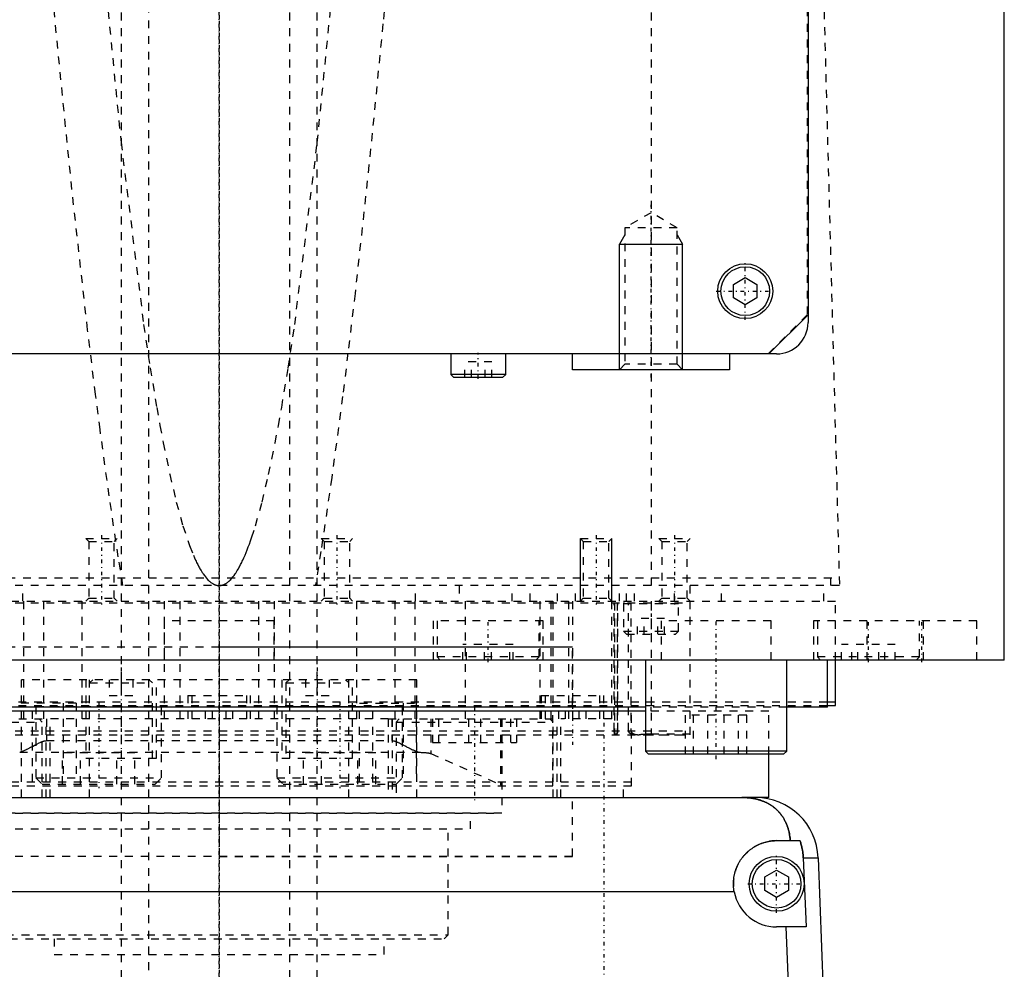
# Model space of a CAD drawing. Extents: x -120 to 120, y -82 to 389.
# Tile 3 of 9: x -25 to 100, y -14 to 107. Entities that reach past the tile are written whole.
import ezdxf

# ---------------------------------------------------------------- set-up
doc = ezdxf.new("R2010")
doc.units = 0
doc.linetypes.add('CENTER', pattern=[1.5, 0.45, -0.5, 0.05, -0.5])
doc.linetypes.add('DASHED', pattern=[2, 1, -1])
for name, color, linetype in [('AM_0', 7, 'CONTINUOUS'), ('AM_10', 7, 'CONTINUOUS'), ('AM_3', 7, 'DASHED'), ('AM_7', 7, 'CENTER')]:
    doc.layers.add(name, color=color, linetype=linetype)

msp = doc.modelspace()

# ---------------------------------------------------------------- linework, layer by layer
at = {"layer": 'AM_0', "color": 7, "linetype": 'CONTINUOUS'}
for p, q in [((75, 380), (75, 68)), ((100, 25), (100, 363)), ((65.5, 72.87), (67, 73.73)), ((65.5, 71.13), (65.5, 72.87)), ((67, 73.73), (68.5, 72.87)), ((68.5, 72.87), (68.5, 71.13)), ((67, 70.27), (65.5, 71.13)), ((68.5, 71.13), (67, 70.27)), ((70, 64), (75, 69)), ((71, 64), (-71, 64)), ((29.5, 64), (29.5, 61.4)), ((36.5, 61.4), (36.5, 64)), ((45, 62), (45, 64)), ((65, 64), (65, 62)), ((65, 62), (45, 62)), ((29.5, 61.4), (29.9, 61)), ((36.5, 61.4), (29.5, 61.4)), ((36.1, 61), (29.9, 61)), ((36.1, 61), (36.5, 61.4)), ((100, 25), (-100, 25)), ((40.35, 25), (40.35, 25)), ((54.29, 25), (54.29, 13.4)), ((72.29, 13.4), (72.29, 25)), ((77.5, 19), (77.5, 25)), ((78.5, 19.2), (78.5, 25)), ((88.79, 25), (88.79, 25.01)), ((54.29, 19), (-54.29, 19)), ((77.5, 19), (72.29, 19)), ((77.57, 19.7), (78.5, 19.7)), ((77.58, 19.2), (78.5, 19.2)), ((54.3, 18.5), (-54.3, 18.5)), ((54.29, 13.4), (54.69, 13)), ((72.29, 13.4), (54.29, 13.4)), ((71.89, 13), (54.69, 13)), ((70, 7.5), (70, 13)), ((71.89, 13), (72.29, 13.4)), ((-68.3, 7.5), (68.3, 7.5)), ((70, 7.5), (66.56, 7.5)), ((71, 2), (73.97, 2)), ((74.4, -0.2), (76.29, -0.2)), ((74.4, -0.2), (74.75, -9)), ((76.29, -0.2), (77.28, -26.54)), ((69.5, -2.63), (71, -1.77)), ((71, -1.77), (72.5, -2.63)), ((69.5, -4.37), (69.5, -2.63)), ((72.5, -2.63), (72.5, -4.37)), ((65.59, -4.5), (-65.59, -4.5)), ((71, -5.23), (69.5, -4.37)), ((72.5, -4.37), (71, -5.23)), ((74.75, -9), (71, -9)), ((72.97, -26.54), (72.2, -9))]:
    msp.add_line(p, q, dxfattribs=at)
for points in [[(72.74, 2, 0), (72.74, 2.05, 0), (72.73, 2.14, 0), (72.72, 2.23, 0), (72.72, 2.27, 0), (72.71, 2.32, 0), (72.7, 2.41, 0), (72.69, 2.5, 0), (72.68, 2.59, 0), (72.66, 2.68, 0), (72.65, 2.76, 0), (72.64, 2.81, 0), (72.63, 2.85, 0), (72.61, 2.94, 0), (72.6, 3.03, 0), (72.58, 3.11, 0), (72.56, 3.2, 0), (72.54, 3.28, 0), (72.52, 3.33, 0), (72.51, 3.37, 0), (72.49, 3.45, 0), (72.46, 3.53, 0), (72.45, 3.58, 0), (72.44, 3.62, 0), (72.41, 3.7, 0), (72.39, 3.78, 0), (72.37, 3.82, 0), (72.36, 3.86, 0), (72.33, 3.94, 0), (72.3, 4.01, 0), (72.27, 4.09, 0), (72.23, 4.17, 0), (72.2, 4.24, 0), (72.18, 4.28, 0), (72.17, 4.32, 0), (72.13, 4.39, 0), (72.1, 4.46, 0), (72.06, 4.54, 0), (72.02, 4.61, 0), (71.98, 4.68, 0), (71.96, 4.71, 0), (71.94, 4.75, 0), (71.9, 4.82, 0), (71.86, 4.89, 0), (71.82, 4.95, 0), (71.78, 5.02, 0), (71.73, 5.08, 0), (71.71, 5.12, 0), (71.69, 5.15, 0), (71.64, 5.21, 0), (71.6, 5.28, 0), (71.55, 5.34, 0), (71.5, 5.4, 0), (71.45, 5.46, 0), (71.43, 5.49, 0), (71.4, 5.52, 0), (71.35, 5.58, 0), (71.3, 5.64, 0), (71.25, 5.7, 0), (71.19, 5.75, 0), (71.14, 5.81, 0), (71.11, 5.84, 0), (71.08, 5.87, 0), (71.03, 5.92, 0), (70.97, 5.98, 0), (70.94, 6, 0), (70.91, 6.03, 0), (70.85, 6.08, 0), (70.79, 6.13, 0), (70.76, 6.16, 0), (70.73, 6.18, 0), (70.67, 6.23, 0), (70.6, 6.28, 0), (70.54, 6.33, 0), (70.47, 6.38, 0), (70.41, 6.43, 0), (70.37, 6.45, 0), (70.34, 6.47, 0), (70.27, 6.52, 0), (70.2, 6.56, 0), (70.13, 6.61, 0), (70.06, 6.65, 0), (69.99, 6.69, 0), (69.95, 6.71, 0), (69.91, 6.73, 0), (69.84, 6.77, 0), (69.76, 6.81, 0), (69.69, 6.85, 0), (69.61, 6.88, 0), (69.53, 6.92, 0), (69.5, 6.94, 0), (69.46, 6.95, 0), (69.38, 6.99, 0), (69.3, 7.02, 0), (69.22, 7.05, 0), (69.13, 7.08, 0), (69.05, 7.11, 0), (69.01, 7.13, 0), (68.97, 7.14, 0), (68.89, 7.17, 0), (68.8, 7.19, 0), (68.72, 7.22, 0), (68.63, 7.24, 0), (68.54, 7.27, 0), (68.5, 7.28, 0), (68.46, 7.29, 0), (68.37, 7.31, 0), (68.28, 7.33, 0), (68.23, 7.34, 0), (68.19, 7.35, 0), (68.1, 7.36, 0), (68.01, 7.38, 0), (67.96, 7.39, 0), (67.91, 7.4, 0), (67.82, 7.41, 0), (67.73, 7.42, 0), (67.64, 7.44, 0), (67.55, 7.45, 0), (67.45, 7.46, 0), (67.41, 7.46, 0), (67.36, 7.47, 0), (67.27, 7.47, 0), (67.17, 7.48, 0), (67.08, 7.49, 0), (66.99, 7.49, 0), (66.89, 7.49, 0), (66.85, 7.5, 0), (66.8, 7.5, 0), (66.7, 7.5, 0), (66.61, 7.5, 0), (66.56, 7.5, 0)], [(65.59, -4.5, 0), (65.58, -4.46, 0), (65.57, -4.37, 0), (65.55, -4.28, 0), (65.55, -4.23, 0), (65.54, -4.19, 0), (65.53, -4.1, 0), (65.52, -4.01, 0), (65.52, -3.92, 0), (65.51, -3.83, 0), (65.51, -3.74, 0), (65.5, -3.7, 0), (65.5, -3.65, 0), (65.5, -3.57, 0), (65.5, -3.48, 0), (65.5, -3.39, 0), (65.5, -3.31, 0), (65.51, -3.22, 0), (65.51, -3.18, 0), (65.51, -3.13, 0), (65.52, -3.04, 0), (65.53, -2.96, 0), (65.53, -2.91, 0), (65.54, -2.87, 0), (65.55, -2.78, 0), (65.56, -2.69, 0), (65.57, -2.65, 0), (65.57, -2.6, 0), (65.59, -2.52, 0), (65.61, -2.43, 0), (65.62, -2.34, 0), (65.64, -2.25, 0), (65.66, -2.17, 0), (65.68, -2.12, 0), (65.69, -2.08, 0), (65.71, -1.99, 0), (65.74, -1.91, 0), (65.76, -1.82, 0), (65.79, -1.74, 0), (65.82, -1.65, 0), (65.84, -1.61, 0), (65.85, -1.57, 0), (65.88, -1.48, 0), (65.92, -1.4, 0), (65.95, -1.32, 0), (65.99, -1.23, 0), (66.03, -1.15, 0), (66.05, -1.11, 0), (66.06, -1.07, 0), (66.11, -0.99, 0), (66.15, -0.91, 0), (66.19, -0.83, 0), (66.23, -0.76, 0), (66.28, -0.68, 0), (66.3, -0.64, 0), (66.32, -0.6, 0), (66.37, -0.53, 0), (66.42, -0.45, 0), (66.47, -0.38, 0), (66.52, -0.31, 0), (66.57, -0.24, 0), (66.6, -0.2, 0), (66.62, -0.17, 0), (66.68, -0.1, 0), (66.73, -0.03, 0), (66.76, 0, 0), (66.79, 0.04, 0), (66.84, 0.1, 0), (66.9, 0.17, 0), (66.93, 0.2, 0), (66.96, 0.23, 0), (67.02, 0.29, 0), (67.08, 0.35, 0), (67.14, 0.41, 0), (67.2, 0.47, 0), (67.26, 0.53, 0), (67.29, 0.56, 0), (67.32, 0.59, 0), (67.39, 0.65, 0), (67.45, 0.7, 0), (67.52, 0.76, 0), (67.59, 0.81, 0), (67.66, 0.87, 0), (67.69, 0.89, 0), (67.73, 0.92, 0), (67.8, 0.97, 0), (67.87, 1.02, 0), (67.95, 1.07, 0), (68.02, 1.12, 0), (68.1, 1.17, 0), (68.14, 1.2, 0), (68.17, 1.22, 0), (68.25, 1.26, 0), (68.33, 1.31, 0), (68.41, 1.35, 0), (68.49, 1.39, 0), (68.57, 1.44, 0), (68.61, 1.46, 0), (68.66, 1.48, 0), (68.74, 1.51, 0), (68.82, 1.55, 0), (68.91, 1.59, 0), (68.99, 1.62, 0), (69.08, 1.65, 0), (69.12, 1.67, 0), (69.17, 1.69, 0), (69.25, 1.72, 0), (69.34, 1.74, 0), (69.38, 1.76, 0), (69.43, 1.77, 0), (69.52, 1.8, 0), (69.61, 1.82, 0), (69.65, 1.83, 0), (69.7, 1.84, 0), (69.79, 1.86, 0), (69.88, 1.88, 0), (69.97, 1.9, 0), (70.06, 1.92, 0), (70.15, 1.93, 0), (70.19, 1.94, 0), (70.24, 1.95, 0), (70.33, 1.96, 0), (70.42, 1.97, 0), (70.51, 1.98, 0), (70.6, 1.99, 0), (70.69, 1.99, 0), (70.73, 1.99, 0), (70.78, 2, 0), (70.87, 2, 0), (70.96, 2, 0), (71, 2, 0)], [(73.97, 2, 0), (73.99, 1.94, 0), (74.03, 1.83, 0), (74.07, 1.71, 0), (74.09, 1.65, 0), (74.1, 1.59, 0), (74.14, 1.47, 0), (74.17, 1.34, 0), (74.2, 1.22, 0), (74.23, 1.1, 0), (74.26, 0.97, 0), (74.27, 0.91, 0), (74.28, 0.85, 0), (74.3, 0.72, 0), (74.32, 0.6, 0), (74.34, 0.47, 0), (74.35, 0.35, 0), (74.37, 0.23, 0), (74.37, 0.16, 0), (74.38, 0.1, 0), (74.39, -0.02, 0), (74.39, -0.14, 0), (74.4, -0.2, 0)]]:
    msp.add_polyline3d(points, dxfattribs=at)
for centre, radius in [((67, 72), 3.5), ((67, 72), 3.1), ((71, -3.5), 3.5), ((71, -3.5), 3.1)]:
    msp.add_circle(centre, radius, dxfattribs=at)
for centre, radius, start, end in [((71, 68), 4, 270, 0), ((68.3, -0.5), 8, 2.139, 90), ((71, -3.5), 5.5, 190.4757, 270)]:
    msp.add_arc(centre, radius, start, end, dxfattribs=at)
at = {"layer": 'AM_10', "color": 7, "linetype": 'CONTINUOUS'}
for p, q in [((51.68, 79.17), (51, 78)), ((58.32, 79.17), (59, 78)), ((51, 62), (51, 78)), ((51, 78), (59, 78)), ((59, 62), (59, 78)), ((46, 32.5), (46, 40.5)), ((50, 32.5), (50, 40.5))]:
    msp.add_line(p, q, dxfattribs=at)
at = {"layer": 'AM_3', "color": 6, "linetype": 'DASHED'}
for p, q in [((74.95, 69.05), (74.95, 374.95)), ((-9, 360.5), (-9, -59.5)), ((9, -59.5), (9, 360.5)), ((-12.5, 345.5), (-12.5, -17.5)), ((12.5, -17.5), (12.5, 345.5)), ((55.06, 34.5), (55.06, 116.6)), ((76.83, 115.63), (79, 34.5)), ((55, 82), (51.68, 80.08)), ((58.32, 80.08), (55, 82)), ((51.68, 80.08), (51.68, 62.68)), ((58.32, 80.08), (51.68, 80.08)), ((58.32, 62.68), (58.32, 80.08)), ((69.95, 64.05), (74.95, 69.05)), ((-69.95, 64.05), (69.95, 64.05)), ((31.27, 61), (31.27, 63)), ((34.73, 63), (31.27, 63)), ((32.13, 61), (32.13, 63)), ((33.87, 61), (33.87, 63)), ((34.73, 61), (34.73, 63)), ((51.68, 62.68), (51, 62)), ((58.32, 62.68), (51.68, 62.68)), ((59, 62), (58.32, 62.68)), ((-15.75, 58.84), (-15.75, 58.88)), ((-17, 40.5), (-16.62, 40.12)), ((-17, 40.5), (-13, 40.5)), ((-13.38, 40.12), (-13, 40.5)), ((13, 40.5), (13.38, 40.12)), ((13, 40.5), (17, 40.5)), ((16.62, 40.12), (17, 40.5)), ((46, 40.5), (46.38, 40.12)), ((46, 40.5), (50, 40.5)), ((49.62, 40.12), (50, 40.5)), ((56, 40.5), (56.38, 40.12)), ((56, 40.5), (60, 40.5)), ((59.62, 40.12), (60, 40.5)), ((-16.62, 40.12), (-16.62, 32.88)), ((-16.62, 40.12), (-13.38, 40.12)), ((-13.38, 32.88), (-13.38, 40.12)), ((13.38, 40.12), (13.38, 32.88)), ((13.38, 40.12), (16.62, 40.12)), ((16.62, 32.88), (16.62, 40.12)), ((46.38, 40.12), (46.38, 32.88)), ((46.38, 40.12), (49.62, 40.12)), ((49.62, 32.88), (49.62, 40.12)), ((56.38, 40.12), (56.38, 32.88)), ((56.38, 40.12), (59.62, 40.12)), ((59.62, 32.88), (59.62, 40.12)), ((-78.97, 35.5), (78.97, 35.5)), ((60, 15.5), (60, 35.5)), ((77.86, 35.5), (77.86, 34.5)), ((79, 34.5), (-79, 34.5)), ((-25, 32.5), (-25, 34.5)), ((25, 32.5), (25, 34.5)), ((30.58, 34.5), (30.58, 32.5)), ((37.31, 32.5), (37.31, 34.5)), ((39.62, 32.5), (39.62, 34.5)), ((43.08, 32.5), (43.08, 34.5)), ((45.38, 32.5), (45.38, 34.5)), ((50, 17.5), (50, 34.5)), ((51, 32.5), (51, 34.5)), ((51.9, 32.5), (51.9, 34.5)), ((52.9, 32.5), (52.9, 34.5)), ((58, 32.5), (58, 34.5)), ((64, 32.5), (64, 34.5)), ((77, 32.5), (77, 34.5)), ((-16.62, 32.88), (-17, 32.5)), ((-16.62, 32.88), (-13.38, 32.88)), ((-13, 32.5), (-13.38, 32.88)), ((13.38, 32.88), (13, 32.5)), ((13.38, 32.88), (16.62, 32.88)), ((17, 32.5), (16.62, 32.88)), ((46.38, 32.88), (46, 32.5)), ((46.38, 32.88), (49.62, 32.88)), ((50, 32.5), (49.62, 32.88)), ((56.38, 32.88), (56, 32.5)), ((56.38, 32.88), (59.62, 32.88)), ((60, 32.5), (59.62, 32.88)), ((-78.5, 32.5), (78.5, 32.5)), ((-60, 32.3), (60, 32.3)), ((-24.92, 32.5), (-24.92, 17.5)), ((-22.36, 32.5), (-22.36, 17.5)), ((-17.5, 32.5), (-17.5, 17.5)), ((-7, 32.5), (-7, 17.5)), ((-5, 32.5), (-5, 17.5)), ((5, 32.5), (5, 17.5)), ((7, 32.5), (7, 17.5)), ((17.5, 32.5), (17.5, 17.5)), ((22.36, 32.5), (22.36, 17.5)), ((24.92, 32.5), (24.92, 17.5)), ((31.31, 32.5), (31.31, 17.5)), ((40.83, 32.5), (40.83, 17.5)), ((42.23, 32.5), (42.23, 17.5)), ((42.5, 32.5), (42.5, 19.2)), ((44.5, 32.5), (44.5, 17.5)), ((45, 32.5), (45, 17.5)), ((50.32, 16), (50.32, 32.3)), ((50.36, 32.3), (50.36, 16)), ((50.69, 32.3), (50.69, 16)), ((50.79, 16), (50.79, 32.3)), ((51.5, 32.2), (51.5, 28.7)), ((51.5, 32.2), (58.5, 32.2)), ((52.15, 16), (52.15, 32.3)), ((52.44, 32.3), (52.44, 16)), ((55, 32.3), (55, 15.5)), ((58.5, 28.7), (58.5, 32.2)), ((78.5, 25), (78.5, 32.5)), ((53.27, 28.3), (53.27, 30.3)), ((56.73, 30.3), (53.27, 30.3)), ((54.13, 28.3), (54.13, 30.3)), ((55.87, 28.3), (55.87, 30.3)), ((56.73, 28.3), (56.73, 30.3)), ((-7, 30), (-7, 25)), ((7, 30), (-7, 30)), ((7, 25), (7, 30)), ((27.25, 30), (27.25, 25)), ((41.25, 30), (27.25, 30)), ((27.75, 30), (27.75, 25.4)), ((40.75, 25.4), (40.75, 30)), ((41.25, 25), (41.25, 30)), ((56.29, 30), (56.29, 25)), ((70.29, 30), (56.29, 30)), ((70.29, 25), (70.29, 30)), ((75.69, 30), (75.69, 25)), ((96.5, 30), (75.69, 30)), ((76.19, 30), (76.19, 25.4)), ((82.5, 30), (82.5, 25)), ((89.19, 25.4), (89.19, 30)), ((89.69, 25), (89.69, 30)), ((96.5, 25), (96.5, 30)), ((51.5, 28.7), (51.9, 28.3)), ((51.5, 28.7), (58.5, 28.7)), ((51.9, 28.3), (58.1, 28.3)), ((58.1, 28.3), (58.5, 28.7)), ((-45, 26.7), (45, 26.7)), ((0, 26.7), (45, 26.7)), ((31.05, 25), (31.05, 27)), ((37.45, 27), (31.05, 27)), ((31.5, 25), (31.5, 27)), ((33.8, 25), (33.8, 27)), ((34.7, 25), (34.7, 27)), ((37, 25), (37, 27)), ((37.45, 25), (37.45, 27)), ((45, 19.2), (45, 26.7)), ((79.25, 25), (79.25, 27)), ((86.12, 27), (79.25, 27)), ((80.58, 25), (80.58, 27)), ((81.36, 25), (81.36, 27)), ((84.01, 25), (84.01, 27)), ((84.8, 25), (84.8, 27)), ((86.12, 25), (86.12, 27)), ((27.75, 25.4), (28.15, 25)), ((40.75, 25.4), (27.75, 25.4)), ((40.35, 25), (40.75, 25.4)), ((76.19, 25.4), (76.59, 25)), ((89.19, 25.4), (76.19, 25.4)), ((88.79, 25.01), (89.19, 25.4)), ((-25.16, 7.5), (-25.16, 22.5)), ((25.16, 22.5), (-25.16, 22.5)), ((-17, 22.5), (-17, 12.5)), ((-16.1, 22.5), (-16.5, 22.1)), ((-16.5, 7.5), (-16.5, 22.5)), ((-16.5, 22.1), (-8.5, 22.1)), ((-14, 22.5), (-14, 20.5)), ((-12.5, 22.5), (-12.5, 20.5)), ((-11, 22.5), (-11, 20.5)), ((-8.5, 22.1), (-8.9, 22.5)), ((-8.5, 12.5), (-8.5, 22.1)), ((-8, 12.5), (-8, 22.5)), ((8, 22.5), (8, 12.5)), ((8.9, 22.5), (8.5, 22.1)), ((8.5, 22.1), (8.5, 12.5)), ((8.5, 22.1), (16.5, 22.1)), ((11, 22.5), (11, 20.5)), ((12.5, 22.5), (12.5, 20.5)), ((14, 22.5), (14, 20.5)), ((16.5, 22.1), (16.1, 22.5)), ((16.5, 7.5), (16.5, 22.5)), ((17, 12.5), (17, 22.5)), ((25.16, 7.5), (25.16, 22.5)), ((-14, 20.5), (-11, 20.5)), ((-4, 20.5), (-4, 17.5)), ((-4, 20.5), (4, 20.5)), ((-3.5, 20.5), (-3.5, 17.5)), ((3.5, 17.5), (3.5, 20.5)), ((4, 17.5), (4, 20.5)), ((11, 20.5), (14, 20.5)), ((41, 20.5), (41, 17.5)), ((41, 20.5), (49, 20.5)), ((41.5, 20.5), (41.5, 17.5)), ((48.5, 17.5), (48.5, 20.5)), ((49, 17.5), (49, 20.5)), ((-77.58, 19.2), (77.58, 19.2)), ((-77.57, 19.7), (77.57, 19.7)), ((-18.23, 19.5), (-25.44, 19.5)), ((-23.77, 9.5), (-23.77, 19.5)), ((-23.25, 19.2), (-23.35, 19.1)), ((-23.35, 19.1), (-23.35, 10)), ((-23.35, 19.1), (-7.35, 19.1)), ((-19.89, 19.5), (-19.89, 9.5)), ((-18.23, 19.5), (-18.23, 9.5)), ((-7.35, 19.1), (-7.45, 19.2)), ((-7.35, 10), (-7.35, 19.1)), ((7.45, 19.2), (7.35, 19.1)), ((7.35, 19.1), (7.35, 10)), ((7.35, 19.1), (23.35, 19.1)), ((17.89, 19.5), (25.09, 19.5)), ((17.89, 9.5), (17.89, 19.5)), ((19.55, 9.5), (19.55, 19.5)), ((23.35, 19.1), (23.25, 19.2)), ((23.35, 10), (23.35, 19.1)), ((23.43, 19.5), (23.43, 9.5)), ((25.09, 19.5), (25.09, 9.5)), ((42.5, 9), (42.5, 19.2)), ((52.5, 9), (52.5, 19.2)), ((72.29, 19), (54.29, 19)), ((55, 18.5), (55, 19)), ((-1.73, 17.5), (-1.73, 18.5)), ((-0.87, 17.5), (-0.87, 18.5)), ((0.87, 17.5), (0.87, 18.5)), ((1.73, 17.5), (1.73, 18.5)), ((43.27, 17.5), (43.27, 18.5)), ((44.13, 17.5), (44.13, 18.5)), ((45.87, 17.5), (45.87, 18.5)), ((46.73, 17.5), (46.73, 18.5)), ((70, 18.5), (54.3, 18.5)), ((59.38, 13), (59.38, 18)), ((67.19, 18), (59.38, 18)), ((60.43, 13), (60.43, 18)), ((62.24, 13), (62.24, 18)), ((64.33, 13), (64.33, 18)), ((66.14, 13), (66.14, 18)), ((67.19, 13), (67.19, 18)), ((70, 13), (70, 18.5)), ((-43.53, 17.5), (-21.53, 17.5)), ((-42.53, 17.1), (-22.53, 17.1)), ((-22.53, 17.1), (-22.93, 17.5)), ((-22.53, 7.5), (-22.53, 17.1)), ((-22.03, 7.5), (-22.03, 17.5)), ((-22, 17.5), (-22, 14.74)), ((21.53, 17.5), (-21.53, 17.5)), ((-21.53, 7.5), (-21.53, 17.5)), ((21.53, 17.5), (21.53, 7.5)), ((21.53, 17.5), (43.53, 17.5)), ((22, 17.5), (22, 14.74)), ((22.03, 17.5), (22.03, 7.5)), ((22.93, 17.5), (22.53, 17.1)), ((22.53, 17.1), (22.53, 7.5)), ((22.53, 17.1), (42.53, 17.1)), ((26.96, 17.5), (26.96, 13.1)), ((27.19, 17.5), (27.19, 14.5)), ((27.95, 17.5), (27.95, 14.5)), ((31.77, 17.5), (31.77, 14.5)), ((33.28, 17.5), (33.28, 14.5)), ((35.82, 17.5), (35.82, 9.14)), ((36, 17.5), (36, 5.5)), ((37.11, 17.5), (37.11, 14.5)), ((37.86, 17.5), (37.86, 14.5)), ((42.53, 17.1), (42.13, 17.5)), ((42.53, 7.5), (42.53, 17.1)), ((43.03, 7.5), (43.03, 17.5)), ((50, 17.5), (43.53, 17.5)), ((43.53, 7.5), (43.53, 17.5)), ((-60, 16), (60, 16)), ((-60, 15.5), (60, 15.5)), ((54.31, 15.5), (60, 15.5)), ((60, 15.57), (55, 15.57)), ((-23.77, 14.01), (-23.35, 14.24)), ((-22.03, 14.74), (22.03, 14.74)), ((23.35, 14.24), (23.43, 14.2)), ((27.19, 14.5), (37.86, 14.5)), ((-25.41, 13.27), (25.41, 13.27)), ((-19.97, 9.2), (-19.97, 13.2)), ((-10.73, 13.2), (-19.97, 13.2)), ((-17.66, 9.2), (-17.66, 13.2)), ((-13.04, 9.2), (-13.04, 13.2)), ((-10.73, 9.2), (-10.73, 13.2)), ((10.73, 9.2), (10.73, 13.2)), ((19.97, 13.2), (10.73, 13.2)), ((13.04, 9.2), (13.04, 13.2)), ((17.66, 9.2), (17.66, 13.2)), ((19.97, 9.2), (19.97, 13.2)), ((25.1, 13.38), (25.16, 13.36)), ((26.96, 13.1), (35.82, 9.14)), ((-17, 12.5), (-8, 12.5)), ((8, 12.5), (17, 12.5)), ((-52.5, 9.5), (52.5, 9.5)), ((-52.5, 9), (52.5, 9)), ((-23.35, 10), (-22.55, 9.2)), ((-23.35, 10), (-7.35, 10)), ((-22.55, 9.2), (-8.15, 9.2)), ((-8.15, 9.2), (-7.35, 10)), ((7.35, 10), (8.15, 9.2)), ((7.35, 10), (23.35, 10)), ((8.15, 9.2), (22.55, 9.2)), ((22.55, 9.2), (23.35, 10)), ((51.5, 7.5), (51.5, 9)), ((45, 0), (45, 7.5)), ((45, 0), (45, 7.5)), ((-36, 5.52), (36, 5.52)), ((36, 5.5), (-36, 5.5)), ((32, 3.5), (32, 5.5)), ((-32, 3.5), (32, 3.5)), ((29.17, -10), (29.17, 3.5)), ((45, 0), (-45, 0)), ((0, 0), (45, 0)), ((-29.18, -10), (29.17, -10)), ((28.67, -10.5), (29.17, -10)), ((-28.68, -10.5), (28.67, -10.5)), ((-21, -10.5), (-21, -12.5)), ((21, -12.5), (21, -10.5)), ((-21, -12.5), (21, -12.5))]:
    msp.add_line(p, q, dxfattribs=at)
for points in [[(-15.75, 58.88, 0), (-16.76, 67.08, 0), (-18.76, 84.99, 0), (-20.75, 104.91, 0), (-21.74, 115.63, 0)], [(-14.95, 115.63, 0), (-12.5, 90.94, 0), (-9.62, 67.74, 0), (-8.79, 62.22, 0), (-7.96, 57.2, 0), (-7.54, 54.88, 0), (-7.13, 52.68, 0), (-6.29, 48.66, 0), (-5.46, 45.14, 0), (-4.62, 42.12, 0), (-3.78, 39.6, 0), (-3.29, 38.36, 0), (-3.15, 38.04, 0), (-3.01, 37.73, 0), (-2.94, 37.59, 0), (-2.87, 37.44, 0), (-2.73, 37.16, 0), (-2.59, 36.89, 0), (-2.52, 36.77, 0), (-2.45, 36.64, 0), (-2.31, 36.41, 0), (-2.17, 36.18, 0), (-2.1, 36.07, 0), (-2.03, 35.97, 0), (-1.89, 35.78, 0), (-1.75, 35.59, 0), (-1.61, 35.43, 0), (-1.47, 35.27, 0), (-1.33, 35.13, 0), (-1.26, 35.07, 0), (-1.19, 35.01, 0), (-1.05, 34.89, 0), (-0.91, 34.8, 0), (-0.83, 34.74, 0), (-0.81, 34.73, 0), (-0.78, 34.72, 0), (-0.77, 34.71, 0), (-0.76, 34.71, 0), (-0.74, 34.69, 0), (-0.71, 34.68, 0), (-0.69, 34.67, 0), (-0.67, 34.66, 0), (-0.64, 34.65, 0), (-0.63, 34.64, 0), (-0.62, 34.64, 0), (-0.6, 34.63, 0), (-0.57, 34.62, 0), (-0.55, 34.61, 0), (-0.53, 34.6, 0), (-0.5, 34.59, 0), (-0.49, 34.59, 0), (-0.48, 34.58, 0), (-0.46, 34.57, 0), (-0.43, 34.57, 0), (-0.42, 34.56, 0), (-0.41, 34.56, 0), (-0.39, 34.55, 0), (-0.36, 34.55, 0), (-0.35, 34.54, 0), (-0.34, 34.54, 0), (-0.32, 34.54, 0), (-0.29, 34.53, 0), (-0.27, 34.53, 0), (-0.25, 34.52, 0), (-0.22, 34.52, 0), (-0.21, 34.52, 0), (-0.2, 34.51, 0), (-0.18, 34.51, 0), (-0.15, 34.51, 0), (-0.13, 34.51, 0), (-0.11, 34.5, 0), (-0.08, 34.5, 0), (-0.07, 34.5, 0), (-0.06, 34.5, 0), (-0.04, 34.5, 0), (-0.01, 34.5, 0), (0, 34.5, 0)], [(0, 34.5, 0), (0.01, 34.5, 0), (0.04, 34.5, 0), (0.06, 34.5, 0), (0.07, 34.5, 0), (0.08, 34.5, 0), (0.11, 34.5, 0), (0.13, 34.51, 0), (0.15, 34.51, 0), (0.18, 34.51, 0), (0.2, 34.51, 0), (0.21, 34.52, 0), (0.22, 34.52, 0), (0.25, 34.52, 0), (0.27, 34.53, 0), (0.29, 34.53, 0), (0.32, 34.54, 0), (0.34, 34.54, 0), (0.35, 34.54, 0), (0.36, 34.55, 0), (0.39, 34.55, 0), (0.41, 34.56, 0), (0.42, 34.56, 0), (0.43, 34.57, 0), (0.46, 34.57, 0), (0.48, 34.58, 0), (0.49, 34.59, 0), (0.5, 34.59, 0), (0.53, 34.6, 0), (0.55, 34.61, 0), (0.57, 34.62, 0), (0.6, 34.63, 0), (0.62, 34.64, 0), (0.63, 34.64, 0), (0.64, 34.65, 0), (0.67, 34.66, 0), (0.69, 34.67, 0), (0.71, 34.68, 0), (0.74, 34.69, 0), (0.76, 34.71, 0), (0.77, 34.71, 0), (0.78, 34.72, 0), (0.81, 34.73, 0), (0.83, 34.74, 0), (0.85, 34.76, 0), (0.88, 34.77, 0), (0.9, 34.79, 0), (0.91, 34.8, 0), (0.92, 34.8, 0), (0.95, 34.82, 0), (0.97, 34.83, 0), (1.05, 34.89, 0), (1.19, 35.01, 0), (1.26, 35.07, 0), (1.33, 35.13, 0), (1.47, 35.27, 0), (1.61, 35.43, 0), (1.75, 35.59, 0), (1.89, 35.78, 0), (2.03, 35.97, 0), (2.1, 36.07, 0), (2.17, 36.18, 0), (2.31, 36.41, 0), (2.45, 36.64, 0), (2.52, 36.77, 0), (2.59, 36.89, 0), (2.73, 37.16, 0), (2.87, 37.44, 0), (2.94, 37.59, 0), (3.01, 37.73, 0), (3.15, 38.04, 0), (3.29, 38.36, 0), (3.43, 38.7, 0), (3.57, 39.05, 0), (3.71, 39.41, 0), (3.78, 39.6, 0), (3.85, 39.79, 0), (3.99, 40.18, 0), (4.13, 40.59, 0), (4.62, 42.12, 0), (5.46, 45.14, 0), (6.29, 48.66, 0), (7.13, 52.68, 0), (7.54, 54.88, 0), (7.96, 57.2, 0), (8.79, 62.22, 0), (9.62, 67.74, 0), (12.5, 90.94, 0), (14.95, 115.63, 0)], [(21.74, 115.63, 0), (20.86, 106.04, 0), (19.08, 88.06, 0), (17.3, 71.69, 0), (16.4, 64.1, 0)], [(16.4, 64.1, 0), (15.71, 58.58, 0), (14.34, 48.23, 0), (12.95, 38.84, 0), (12.26, 34.5, 0)], [(-12.26, 34.5, 0), (-12.85, 38.14, 0), (-14.01, 45.91, 0), (-15.17, 54.36, 0), (-15.75, 58.84, 0)], [(50.43, 15.5, 0), (50.43, 15.5, 0), (50.43, 15.5, 0), (50.43, 15.5, 0), (50.43, 15.5, 0), (50.42, 15.5, 0), (50.42, 15.5, 0), (50.42, 15.5, 0), (50.42, 15.5, 0), (50.42, 15.5, 0), (50.42, 15.5, 0), (50.41, 15.5, 0), (50.41, 15.5, 0), (50.41, 15.51, 0), (50.41, 15.51, 0), (50.41, 15.51, 0), (50.41, 15.51, 0), (50.4, 15.51, 0), (50.4, 15.51, 0), (50.4, 15.51, 0), (50.4, 15.51, 0), (50.4, 15.52, 0), (50.4, 15.52, 0), (50.4, 15.52, 0), (50.39, 15.52, 0), (50.39, 15.52, 0), (50.39, 15.52, 0), (50.39, 15.52, 0), (50.39, 15.53, 0), (50.39, 15.53, 0), (50.39, 15.53, 0), (50.38, 15.53, 0), (50.38, 15.54, 0), (50.38, 15.54, 0), (50.38, 15.54, 0), (50.38, 15.54, 0), (50.38, 15.54, 0), (50.38, 15.55, 0), (50.37, 15.55, 0), (50.37, 15.55, 0), (50.37, 15.56, 0), (50.37, 15.56, 0), (50.37, 15.56, 0), (50.37, 15.56, 0), (50.37, 15.57, 0), (50.37, 15.57, 0), (50.36, 15.57, 0), (50.36, 15.58, 0), (50.36, 15.58, 0), (50.36, 15.58, 0), (50.36, 15.59, 0), (50.36, 15.59, 0), (50.36, 15.6, 0), (50.36, 15.6, 0), (50.36, 15.6, 0), (50.36, 15.6, 0), (50.35, 15.61, 0), (50.35, 15.61, 0), (50.35, 15.62, 0), (50.35, 15.62, 0), (50.35, 15.63, 0), (50.35, 15.63, 0), (50.35, 15.63, 0), (50.35, 15.64, 0), (50.35, 15.64, 0), (50.35, 15.64, 0), (50.35, 15.65, 0), (50.34, 15.65, 0), (50.34, 15.66, 0), (50.34, 15.66, 0), (50.34, 15.66, 0), (50.34, 15.67, 0), (50.34, 15.67, 0), (50.34, 15.68, 0), (50.34, 15.68, 0), (50.34, 15.69, 0), (50.34, 15.69, 0), (50.34, 15.69, 0), (50.34, 15.7, 0), (50.34, 15.71, 0), (50.33, 15.71, 0), (50.33, 15.72, 0), (50.33, 15.72, 0), (50.33, 15.73, 0), (50.33, 15.73, 0), (50.33, 15.74, 0), (50.33, 15.74, 0), (50.33, 15.75, 0), (50.33, 15.76, 0), (50.33, 15.76, 0), (50.33, 15.77, 0), (50.33, 15.77, 0), (50.33, 15.78, 0), (50.33, 15.78, 0), (50.33, 15.79, 0), (50.33, 15.8, 0), (50.32, 15.8, 0), (50.32, 15.81, 0), (50.32, 15.81, 0), (50.32, 15.82, 0), (50.32, 15.82, 0), (50.32, 15.83, 0), (50.32, 15.84, 0), (50.32, 15.84, 0), (50.32, 15.85, 0), (50.32, 15.85, 0), (50.32, 15.86, 0), (50.32, 15.87, 0), (50.32, 15.87, 0), (50.32, 15.87, 0), (50.32, 15.88, 0), (50.32, 15.89, 0), (50.32, 15.89, 0), (50.32, 15.9, 0), (50.32, 15.9, 0), (50.32, 15.91, 0), (50.32, 15.92, 0), (50.32, 15.92, 0), (50.32, 15.93, 0), (50.32, 15.94, 0), (50.32, 15.94, 0), (50.32, 15.95, 0), (50.32, 15.95, 0), (50.32, 15.96, 0), (50.32, 15.97, 0), (50.32, 15.98, 0), (50.32, 15.98, 0), (50.32, 15.98, 0), (50.32, 15.99, 0), (50.32, 16, 0), (50.32, 16, 0)], [(50.36, 16, 0), (50.36, 16, 0), (50.36, 15.99, 0), (50.36, 15.98, 0), (50.36, 15.98, 0), (50.36, 15.97, 0), (50.36, 15.97, 0), (50.36, 15.96, 0), (50.36, 15.95, 0), (50.36, 15.95, 0), (50.36, 15.94, 0), (50.36, 15.93, 0), (50.36, 15.93, 0), (50.36, 15.92, 0), (50.36, 15.92, 0), (50.36, 15.91, 0), (50.36, 15.9, 0), (50.36, 15.89, 0), (50.36, 15.89, 0), (50.36, 15.89, 0), (50.36, 15.88, 0), (50.36, 15.87, 0), (50.36, 15.87, 0), (50.36, 15.87, 0), (50.36, 15.86, 0), (50.36, 15.85, 0), (50.36, 15.85, 0), (50.36, 15.84, 0), (50.36, 15.84, 0), (50.36, 15.83, 0), (50.36, 15.82, 0), (50.36, 15.82, 0), (50.36, 15.81, 0), (50.37, 15.81, 0), (50.37, 15.8, 0), (50.37, 15.8, 0), (50.37, 15.79, 0), (50.37, 15.78, 0), (50.37, 15.77, 0), (50.37, 15.77, 0), (50.37, 15.76, 0), (50.37, 15.76, 0), (50.37, 15.75, 0), (50.37, 15.75, 0), (50.37, 15.74, 0), (50.37, 15.74, 0), (50.37, 15.73, 0), (50.37, 15.73, 0), (50.38, 15.72, 0), (50.38, 15.72, 0), (50.38, 15.71, 0), (50.38, 15.71, 0), (50.38, 15.7, 0), (50.38, 15.69, 0), (50.38, 15.69, 0), (50.38, 15.69, 0), (50.38, 15.68, 0), (50.38, 15.68, 0), (50.38, 15.67, 0), (50.39, 15.67, 0), (50.39, 15.66, 0), (50.39, 15.66, 0), (50.39, 15.66, 0), (50.39, 15.65, 0), (50.39, 15.65, 0), (50.39, 15.64, 0), (50.39, 15.64, 0), (50.39, 15.64, 0), (50.39, 15.63, 0), (50.4, 15.63, 0), (50.4, 15.63, 0), (50.4, 15.62, 0), (50.4, 15.62, 0), (50.4, 15.61, 0), (50.4, 15.61, 0), (50.4, 15.6, 0), (50.4, 15.6, 0), (50.4, 15.6, 0), (50.41, 15.59, 0), (50.41, 15.59, 0), (50.41, 15.59, 0), (50.41, 15.58, 0), (50.41, 15.58, 0), (50.41, 15.58, 0), (50.41, 15.57, 0), (50.42, 15.57, 0), (50.42, 15.57, 0), (50.42, 15.56, 0), (50.42, 15.56, 0), (50.42, 15.56, 0), (50.42, 15.55, 0), (50.42, 15.55, 0), (50.43, 15.55, 0), (50.43, 15.55, 0), (50.43, 15.54, 0), (50.43, 15.54, 0), (50.43, 15.54, 0), (50.44, 15.54, 0), (50.44, 15.53, 0), (50.44, 15.53, 0), (50.44, 15.53, 0), (50.44, 15.53, 0), (50.44, 15.53, 0), (50.45, 15.52, 0), (50.45, 15.52, 0), (50.45, 15.52, 0), (50.45, 15.52, 0), (50.45, 15.52, 0), (50.45, 15.52, 0), (50.45, 15.51, 0), (50.46, 15.51, 0), (50.46, 15.51, 0), (50.46, 15.51, 0), (50.46, 15.51, 0), (50.46, 15.51, 0), (50.47, 15.51, 0), (50.47, 15.51, 0), (50.47, 15.51, 0), (50.47, 15.5, 0), (50.47, 15.5, 0), (50.47, 15.5, 0), (50.48, 15.5, 0), (50.48, 15.5, 0), (50.48, 15.5, 0), (50.48, 15.5, 0), (50.49, 15.5, 0), (50.49, 15.5, 0), (50.49, 15.5, 0), (50.49, 15.5, 0), (50.49, 15.5, 0), (50.49, 15.5, 0)], [(50.69, 16, 0), (50.69, 16, 0), (50.69, 15.99, 0), (50.69, 15.98, 0), (50.69, 15.98, 0), (50.69, 15.97, 0), (50.69, 15.97, 0), (50.69, 15.96, 0), (50.69, 15.95, 0), (50.69, 15.95, 0), (50.69, 15.94, 0), (50.69, 15.93, 0), (50.69, 15.93, 0), (50.69, 15.92, 0), (50.69, 15.92, 0), (50.69, 15.91, 0), (50.69, 15.9, 0), (50.69, 15.89, 0), (50.69, 15.89, 0), (50.69, 15.89, 0), (50.68, 15.88, 0), (50.68, 15.87, 0), (50.68, 15.87, 0), (50.68, 15.86, 0), (50.68, 15.86, 0), (50.68, 15.85, 0), (50.68, 15.85, 0), (50.68, 15.84, 0), (50.68, 15.84, 0), (50.68, 15.83, 0), (50.68, 15.82, 0), (50.68, 15.81, 0), (50.67, 15.81, 0), (50.67, 15.8, 0), (50.67, 15.8, 0), (50.67, 15.79, 0), (50.67, 15.79, 0), (50.67, 15.78, 0), (50.67, 15.77, 0), (50.67, 15.77, 0), (50.66, 15.76, 0), (50.66, 15.76, 0), (50.66, 15.75, 0), (50.66, 15.75, 0), (50.66, 15.74, 0), (50.66, 15.73, 0), (50.66, 15.73, 0), (50.65, 15.72, 0), (50.65, 15.72, 0), (50.65, 15.72, 0), (50.65, 15.71, 0), (50.65, 15.7, 0), (50.65, 15.7, 0), (50.64, 15.69, 0), (50.64, 15.69, 0), (50.64, 15.69, 0), (50.64, 15.68, 0), (50.64, 15.68, 0), (50.64, 15.67, 0), (50.63, 15.66, 0), (50.63, 15.66, 0), (50.63, 15.66, 0), (50.63, 15.65, 0), (50.63, 15.65, 0), (50.63, 15.64, 0), (50.62, 15.64, 0), (50.62, 15.64, 0), (50.62, 15.63, 0), (50.62, 15.63, 0), (50.62, 15.63, 0), (50.62, 15.63, 0), (50.61, 15.62, 0), (50.61, 15.62, 0), (50.61, 15.61, 0), (50.61, 15.61, 0), (50.61, 15.6, 0), (50.6, 15.6, 0), (50.6, 15.6, 0), (50.6, 15.59, 0), (50.6, 15.59, 0), (50.6, 15.59, 0), (50.59, 15.58, 0), (50.59, 15.58, 0), (50.59, 15.58, 0), (50.59, 15.57, 0), (50.59, 15.57, 0), (50.58, 15.57, 0), (50.58, 15.56, 0), (50.58, 15.56, 0), (50.58, 15.56, 0), (50.58, 15.55, 0), (50.57, 15.55, 0), (50.57, 15.55, 0), (50.57, 15.55, 0), (50.57, 15.54, 0), (50.56, 15.54, 0), (50.56, 15.54, 0), (50.56, 15.54, 0), (50.56, 15.54, 0), (50.56, 15.53, 0), (50.55, 15.53, 0), (50.55, 15.53, 0), (50.55, 15.53, 0), (50.55, 15.52, 0), (50.54, 15.52, 0), (50.54, 15.52, 0), (50.54, 15.52, 0), (50.54, 15.52, 0), (50.54, 15.52, 0), (50.54, 15.52, 0), (50.53, 15.51, 0), (50.53, 15.51, 0), (50.53, 15.51, 0), (50.53, 15.51, 0), (50.53, 15.51, 0), (50.52, 15.51, 0), (50.52, 15.51, 0), (50.52, 15.51, 0), (50.52, 15.5, 0), (50.51, 15.5, 0), (50.51, 15.5, 0), (50.51, 15.5, 0), (50.51, 15.5, 0), (50.51, 15.5, 0), (50.5, 15.5, 0), (50.5, 15.5, 0), (50.5, 15.5, 0), (50.5, 15.5, 0), (50.5, 15.5, 0), (50.49, 15.5, 0), (50.49, 15.5, 0)], [(50.56, 15.5, 0), (50.57, 15.5, 0), (50.57, 15.5, 0), (50.57, 15.5, 0), (50.57, 15.5, 0), (50.57, 15.5, 0), (50.58, 15.5, 0), (50.58, 15.5, 0), (50.58, 15.5, 0), (50.58, 15.5, 0), (50.59, 15.5, 0), (50.59, 15.5, 0), (50.59, 15.5, 0), (50.59, 15.51, 0), (50.6, 15.51, 0), (50.6, 15.51, 0), (50.6, 15.51, 0), (50.6, 15.51, 0), (50.61, 15.51, 0), (50.61, 15.51, 0), (50.61, 15.51, 0), (50.61, 15.51, 0), (50.61, 15.52, 0), (50.62, 15.52, 0), (50.62, 15.52, 0), (50.62, 15.52, 0), (50.62, 15.52, 0), (50.62, 15.52, 0), (50.63, 15.53, 0), (50.63, 15.53, 0), (50.63, 15.53, 0), (50.64, 15.53, 0), (50.64, 15.53, 0), (50.64, 15.54, 0), (50.64, 15.54, 0), (50.65, 15.54, 0), (50.65, 15.54, 0), (50.65, 15.55, 0), (50.65, 15.55, 0), (50.66, 15.55, 0), (50.66, 15.55, 0), (50.66, 15.56, 0), (50.66, 15.56, 0), (50.67, 15.56, 0), (50.67, 15.57, 0), (50.67, 15.57, 0), (50.67, 15.57, 0), (50.67, 15.58, 0), (50.68, 15.58, 0), (50.68, 15.58, 0), (50.68, 15.59, 0), (50.68, 15.59, 0), (50.69, 15.59, 0), (50.69, 15.6, 0), (50.69, 15.6, 0), (50.69, 15.6, 0), (50.7, 15.61, 0), (50.7, 15.61, 0), (50.7, 15.61, 0), (50.7, 15.62, 0), (50.71, 15.62, 0), (50.71, 15.63, 0), (50.71, 15.63, 0), (50.71, 15.63, 0), (50.71, 15.64, 0), (50.71, 15.64, 0), (50.72, 15.64, 0), (50.72, 15.65, 0), (50.72, 15.65, 0), (50.72, 15.66, 0), (50.72, 15.66, 0), (50.72, 15.66, 0), (50.73, 15.67, 0), (50.73, 15.67, 0), (50.73, 15.68, 0), (50.73, 15.68, 0), (50.73, 15.69, 0), (50.74, 15.69, 0), (50.74, 15.7, 0), (50.74, 15.7, 0), (50.74, 15.71, 0), (50.74, 15.71, 0), (50.75, 15.72, 0), (50.75, 15.72, 0), (50.75, 15.73, 0), (50.75, 15.73, 0), (50.75, 15.74, 0), (50.75, 15.74, 0), (50.76, 15.75, 0), (50.76, 15.76, 0), (50.76, 15.76, 0), (50.76, 15.76, 0), (50.76, 15.77, 0), (50.76, 15.78, 0), (50.77, 15.78, 0), (50.77, 15.79, 0), (50.77, 15.8, 0), (50.77, 15.8, 0), (50.77, 15.81, 0), (50.77, 15.81, 0), (50.77, 15.82, 0), (50.77, 15.83, 0), (50.78, 15.83, 0), (50.78, 15.84, 0), (50.78, 15.84, 0), (50.78, 15.85, 0), (50.78, 15.86, 0), (50.78, 15.86, 0), (50.78, 15.87, 0), (50.78, 15.87, 0), (50.78, 15.88, 0), (50.78, 15.88, 0), (50.78, 15.89, 0), (50.78, 15.89, 0), (50.78, 15.9, 0), (50.79, 15.91, 0), (50.79, 15.91, 0), (50.79, 15.92, 0), (50.79, 15.93, 0), (50.79, 15.93, 0), (50.79, 15.94, 0), (50.79, 15.94, 0), (50.79, 15.95, 0), (50.79, 15.96, 0), (50.79, 15.97, 0), (50.79, 15.97, 0), (50.79, 15.98, 0), (50.79, 15.98, 0), (50.79, 15.99, 0), (50.79, 16, 0), (50.79, 16, 0)], [(52.5, 15.57, 0), (52.49, 15.58, 0), (52.46, 15.59, 0), (52.43, 15.6, 0), (52.41, 15.61, 0), (52.4, 15.62, 0), (52.37, 15.64, 0), (52.35, 15.65, 0), (52.32, 15.67, 0), (52.3, 15.69, 0), (52.27, 15.71, 0), (52.26, 15.73, 0), (52.25, 15.74, 0), (52.24, 15.75, 0), (52.24, 15.76, 0), (52.23, 15.76, 0), (52.23, 15.76, 0), (52.23, 15.77, 0), (52.23, 15.77, 0), (52.22, 15.77, 0), (52.22, 15.78, 0), (52.22, 15.78, 0), (52.21, 15.79, 0), (52.21, 15.79, 0), (52.21, 15.79, 0), (52.21, 15.8, 0), (52.21, 15.8, 0), (52.2, 15.81, 0), (52.2, 15.81, 0), (52.2, 15.82, 0), (52.2, 15.82, 0), (52.19, 15.82, 0), (52.19, 15.83, 0), (52.19, 15.83, 0), (52.19, 15.84, 0), (52.18, 15.84, 0), (52.18, 15.85, 0), (52.18, 15.85, 0), (52.18, 15.85, 0), (52.18, 15.86, 0), (52.18, 15.86, 0), (52.17, 15.87, 0), (52.17, 15.87, 0), (52.17, 15.88, 0), (52.17, 15.88, 0), (52.17, 15.88, 0), (52.17, 15.89, 0), (52.16, 15.9, 0), (52.16, 15.9, 0), (52.16, 15.9, 0), (52.16, 15.91, 0), (52.16, 15.91, 0), (52.16, 15.91, 0), (52.16, 15.92, 0), (52.16, 15.92, 0), (52.16, 15.93, 0), (52.16, 15.93, 0), (52.15, 15.94, 0), (52.15, 15.95, 0), (52.15, 15.95, 0), (52.15, 15.95, 0), (52.15, 15.96, 0), (52.15, 15.96, 0), (52.15, 15.97, 0), (52.15, 15.97, 0), (52.15, 15.98, 0), (52.15, 15.98, 0), (52.15, 15.99, 0), (52.15, 15.99, 0), (52.15, 16, 0), (52.15, 16, 0)], [(52.44, 16, 0), (52.44, 15.99, 0), (52.44, 15.98, 0), (52.44, 15.97, 0), (52.44, 15.96, 0), (52.44, 15.96, 0), (52.44, 15.95, 0), (52.45, 15.93, 0), (52.45, 15.92, 0), (52.45, 15.91, 0), (52.45, 15.9, 0), (52.46, 15.89, 0), (52.46, 15.89, 0), (52.46, 15.88, 0), (52.47, 15.86, 0), (52.47, 15.85, 0), (52.48, 15.84, 0), (52.48, 15.83, 0), (52.49, 15.83, 0), (52.49, 15.82, 0), (52.5, 15.81, 0), (52.5, 15.8, 0), (52.51, 15.8, 0), (52.51, 15.79, 0), (52.52, 15.78, 0), (52.53, 15.77, 0), (52.53, 15.77, 0), (52.53, 15.76, 0), (52.54, 15.76, 0), (52.55, 15.75, 0), (52.56, 15.74, 0), (52.57, 15.73, 0), (52.57, 15.72, 0), (52.58, 15.72, 0), (52.58, 15.72, 0), (52.59, 15.71, 0), (52.6, 15.7, 0), (52.61, 15.69, 0), (52.62, 15.69, 0), (52.63, 15.68, 0), (52.63, 15.68, 0), (52.64, 15.67, 0), (52.65, 15.67, 0), (52.66, 15.66, 0), (52.67, 15.66, 0), (52.68, 15.65, 0), (52.69, 15.64, 0), (52.69, 15.64, 0), (52.7, 15.64, 0), (52.71, 15.63, 0), (52.72, 15.63, 0), (52.76, 15.61, 0), (52.82, 15.59, 0), (52.85, 15.58, 0), (52.88, 15.57, 0), (52.95, 15.55, 0), (53.02, 15.53, 0), (53.1, 15.52, 0), (53.17, 15.51, 0), (53.24, 15.51, 0), (53.27, 15.51, 0), (53.3, 15.5, 0), (53.37, 15.5, 0), (53.44, 15.5, 0), (53.48, 15.5, 0)], [(52.98, 15.5, 0), (52.97, 15.5, 0), (52.94, 15.5, 0), (52.91, 15.5, 0), (52.9, 15.5, 0), (52.89, 15.5, 0), (52.86, 15.5, 0), (52.83, 15.51, 0), (52.8, 15.51, 0), (52.78, 15.51, 0), (52.75, 15.51, 0), (52.73, 15.52, 0), (52.72, 15.52, 0), (52.69, 15.52, 0), (52.67, 15.53, 0), (52.64, 15.53, 0), (52.61, 15.54, 0), (52.59, 15.55, 0), (52.57, 15.55, 0), (52.56, 15.55, 0), (52.54, 15.56, 0), (52.51, 15.57, 0), (52.5, 15.57, 0)], [(55, 15.57, 0), (54.96, 15.57, 0), (54.88, 15.57, 0), (54.79, 15.56, 0), (54.75, 15.56, 0), (54.71, 15.56, 0), (54.62, 15.56, 0), (54.54, 15.55, 0), (54.45, 15.55, 0), (54.37, 15.55, 0), (54.28, 15.54, 0), (54.24, 15.54, 0), (54.19, 15.53, 0), (54.11, 15.53, 0), (54.02, 15.52, 0), (53.93, 15.52, 0), (53.85, 15.51, 0), (53.77, 15.51, 0), (53.72, 15.51, 0), (53.68, 15.5, 0), (53.6, 15.5, 0), (53.52, 15.5, 0), (53.48, 15.5, 0)], [(-25.16, 13.36, 0), (-25.13, 13.37, 0), (-25.05, 13.4, 0), (-24.98, 13.43, 0), (-24.94, 13.44, 0), (-24.91, 13.46, 0), (-24.83, 13.49, 0), (-24.76, 13.52, 0), (-24.68, 13.56, 0), (-24.61, 13.59, 0), (-24.53, 13.63, 0), (-24.49, 13.65, 0), (-24.45, 13.67, 0), (-24.37, 13.7, 0), (-24.3, 13.74, 0), (-24.22, 13.78, 0), (-24.14, 13.82, 0), (-24.06, 13.87, 0), (-24.02, 13.89, 0), (-23.98, 13.91, 0), (-23.9, 13.95, 0), (-23.82, 13.99, 0), (-23.77, 14.01, 0)], [(-23.35, 14.24, 0), (-23.22, 14.31, 0), (-22.95, 14.44, 0), (-22.79, 14.52, 0), (-22.74, 14.54, 0), (-22.69, 14.56, 0), (-22.67, 14.57, 0), (-22.65, 14.58, 0), (-22.6, 14.6, 0), (-22.55, 14.62, 0), (-22.53, 14.63, 0)], [(-22.53, 14.63, 0), (-22.52, 14.63, 0), (-22.49, 14.64, 0), (-22.46, 14.65, 0), (-22.45, 14.65, 0), (-22.44, 14.66, 0), (-22.41, 14.67, 0), (-22.38, 14.68, 0), (-22.36, 14.68, 0), (-22.33, 14.69, 0), (-22.3, 14.7, 0), (-22.29, 14.7, 0), (-22.27, 14.7, 0), (-22.25, 14.71, 0), (-22.22, 14.72, 0), (-22.19, 14.72, 0), (-22.16, 14.72, 0), (-22.13, 14.73, 0), (-22.12, 14.73, 0), (-22.1, 14.73, 0), (-22.07, 14.73, 0), (-22.04, 14.73, 0), (-22.03, 14.74, 0)], [(22.03, 14.74, 0), (22.04, 14.73, 0), (22.07, 14.73, 0), (22.1, 14.73, 0), (22.12, 14.73, 0), (22.13, 14.73, 0), (22.16, 14.72, 0), (22.19, 14.72, 0), (22.22, 14.72, 0), (22.25, 14.71, 0), (22.27, 14.7, 0), (22.29, 14.7, 0), (22.3, 14.7, 0), (22.33, 14.69, 0), (22.36, 14.68, 0), (22.38, 14.68, 0), (22.41, 14.67, 0), (22.44, 14.66, 0), (22.45, 14.65, 0), (22.46, 14.65, 0), (22.49, 14.64, 0), (22.52, 14.63, 0), (22.53, 14.63, 0)], [(22.53, 14.63, 0), (22.55, 14.62, 0), (22.6, 14.6, 0), (22.65, 14.58, 0), (22.67, 14.57, 0), (22.69, 14.56, 0), (22.74, 14.54, 0), (22.79, 14.52, 0), (22.95, 14.44, 0), (23.22, 14.31, 0), (23.35, 14.24, 0)], [(23.43, 14.2, 0), (23.48, 14.17, 0), (23.58, 14.12, 0), (23.67, 14.07, 0), (23.72, 14.04, 0), (23.77, 14.02, 0), (23.87, 13.97, 0), (23.96, 13.92, 0), (24.06, 13.87, 0), (24.15, 13.82, 0), (24.24, 13.77, 0), (24.29, 13.75, 0), (24.34, 13.72, 0), (24.43, 13.68, 0), (24.52, 13.63, 0), (24.61, 13.59, 0), (24.7, 13.55, 0), (24.79, 13.51, 0), (24.84, 13.49, 0), (24.88, 13.47, 0), (24.97, 13.43, 0), (25.05, 13.4, 0), (25.1, 13.38, 0)], [(-25.41, 13.27, 0), (-25.37, 13.29, 0), (-25.29, 13.31, 0), (-25.2, 13.34, 0), (-25.16, 13.36, 0)], [(25.16, 13.36, 0), (25.2, 13.34, 0), (25.29, 13.31, 0), (25.37, 13.29, 0), (25.41, 13.27, 0)], [(25.41, 13.27, 0), (25.48, 13.27, 0), (25.61, 13.26, 0), (25.74, 13.25, 0), (25.81, 13.25, 0), (25.87, 13.25, 0), (25.99, 13.24, 0), (26.1, 13.23, 0), (26.2, 13.22, 0), (26.3, 13.21, 0), (26.4, 13.2, 0), (26.44, 13.19, 0), (26.49, 13.19, 0), (26.57, 13.18, 0), (26.64, 13.17, 0), (26.71, 13.16, 0), (26.77, 13.15, 0), (26.82, 13.14, 0), (26.85, 13.13, 0), (26.87, 13.12, 0), (26.91, 13.11, 0), (26.94, 13.1, 0), (26.96, 13.1, 0)], [(35.82, 9.14, 0), (35.88, 9.12, 0), (35.95, 9.07, 0), (35.99, 9.02, 0), (36, 9, 0)], [(36, 9, 0), (36, 8.99, 0), (36, 8.99, 0), (36, 8.99, 0), (36, 8.99, 0)], [(66.56, 7.5, 0), (66.61, 7.5, 0), (66.7, 7.5, 0), (66.8, 7.5, 0), (66.84, 7.5, 0), (66.89, 7.49, 0), (66.98, 7.49, 0), (67.08, 7.49, 0), (67.17, 7.48, 0), (67.26, 7.47, 0), (67.35, 7.47, 0), (67.4, 7.46, 0), (67.45, 7.46, 0), (67.54, 7.45, 0), (67.63, 7.44, 0), (67.72, 7.42, 0), (67.82, 7.41, 0), (67.91, 7.4, 0), (67.95, 7.39, 0), (68, 7.38, 0), (68.09, 7.37, 0), (68.18, 7.35, 0), (68.23, 7.34, 0), (68.27, 7.33, 0), (68.36, 7.31, 0), (68.45, 7.29, 0), (68.49, 7.28, 0), (68.53, 7.27, 0), (68.62, 7.24, 0), (68.71, 7.22, 0), (68.79, 7.2, 0), (68.88, 7.17, 0), (68.96, 7.14, 0), (69, 7.13, 0), (69.04, 7.11, 0), (69.13, 7.08, 0), (69.21, 7.05, 0), (69.29, 7.02, 0), (69.37, 6.99, 0), (69.45, 6.96, 0), (69.49, 6.94, 0), (69.53, 6.92, 0), (69.6, 6.89, 0), (69.68, 6.85, 0), (69.76, 6.81, 0), (69.83, 6.77, 0), (69.91, 6.74, 0), (69.94, 6.72, 0), (69.98, 6.69, 0), (70.05, 6.65, 0), (70.12, 6.61, 0), (70.19, 6.57, 0), (70.26, 6.52, 0), (70.33, 6.48, 0), (70.37, 6.46, 0), (70.4, 6.43, 0), (70.47, 6.39, 0), (70.53, 6.34, 0), (70.6, 6.29, 0), (70.66, 6.24, 0), (70.72, 6.19, 0), (70.75, 6.17, 0), (70.78, 6.14, 0), (70.84, 6.09, 0), (70.9, 6.04, 0), (70.93, 6.01, 0), (70.96, 5.98, 0), (71.02, 5.93, 0), (71.08, 5.87, 0), (71.1, 5.85, 0), (71.13, 5.82, 0), (71.19, 5.76, 0), (71.24, 5.71, 0), (71.29, 5.65, 0), (71.34, 5.59, 0), (71.4, 5.53, 0), (71.42, 5.5, 0), (71.45, 5.47, 0), (71.5, 5.41, 0), (71.54, 5.35, 0), (71.59, 5.28, 0), (71.64, 5.22, 0), (71.68, 5.16, 0), (71.71, 5.12, 0), (71.73, 5.09, 0), (71.77, 5.02, 0), (71.82, 4.96, 0), (71.86, 4.89, 0), (71.9, 4.82, 0), (71.94, 4.75, 0), (71.96, 4.72, 0), (71.98, 4.68, 0), (72.02, 4.61, 0), (72.06, 4.54, 0), (72.1, 4.46, 0), (72.13, 4.39, 0), (72.17, 4.32, 0), (72.18, 4.28, 0), (72.2, 4.24, 0), (72.24, 4.16, 0), (72.27, 4.09, 0), (72.3, 4.01, 0), (72.33, 3.93, 0), (72.36, 3.85, 0), (72.37, 3.81, 0), (72.39, 3.77, 0), (72.42, 3.69, 0), (72.44, 3.61, 0), (72.46, 3.57, 0), (72.47, 3.52, 0), (72.49, 3.44, 0), (72.52, 3.36, 0), (72.53, 3.32, 0), (72.54, 3.27, 0), (72.56, 3.19, 0), (72.58, 3.1, 0), (72.6, 3.02, 0), (72.62, 2.93, 0), (72.63, 2.84, 0), (72.64, 2.8, 0), (72.65, 2.76, 0), (72.66, 2.67, 0), (72.68, 2.58, 0), (72.72, 2.27, 0), (72.74, 2, 0)], [(74.4, -0.2, 0), (74.39, -0.14, 0), (74.39, -0.02, 0), (74.38, 0.1, 0), (74.37, 0.16, 0), (74.37, 0.23, 0), (74.35, 0.35, 0), (74.34, 0.47, 0), (74.32, 0.6, 0), (74.3, 0.72, 0), (74.28, 0.85, 0), (74.27, 0.91, 0), (74.26, 0.97, 0), (74.23, 1.1, 0), (74.2, 1.22, 0), (74.17, 1.34, 0), (74.14, 1.47, 0), (74.1, 1.59, 0), (74.09, 1.65, 0), (74.07, 1.71, 0), (74.03, 1.83, 0), (73.99, 1.94, 0), (73.97, 2, 0)]]:
    msp.add_polyline3d(points, dxfattribs=at)
for centre, radius, start, end in [((51.6, 32.2), 0.1, 90, 180), ((58.4, 32.2), 0.1, 0, 90), ((71, -3.5), 5.5, 90, 190.4757)]:
    msp.add_arc(centre, radius, start, end, dxfattribs=at)
at = {"layer": 'AM_7', "color": 4, "linetype": 'CENTER'}
for p, q in [((0, -18.4), (0, 386.4)), ((0, 381.5), (0, -80.5)), ((0, 247.5), (0, -82.5)), ((55, 61), (55, 83)), ((67, 68.33), (67, 75.67)), ((63.32, 72), (70.67, 72)), ((33, 60.85), (33, 64.15)), ((-15, 40.9), (-15, 32.1)), ((15, 40.9), (15, 32.1)), ((48, 40.9), (48, 32.1)), ((58, 40.9), (58, 32.1)), ((55, 32.5), (55, 28.1)), ((34.25, 24.75), (34.25, 30.25)), ((63.29, 12.4), (63.29, 30.25)), ((82.69, 24.75), (82.69, 30.25)), ((89.5, 24.75), (89.5, 30.25)), ((0, 27.07), (0, -0.38)), ((-12.5, 24.05), (-12.5, 11.95)), ((12.5, 24.05), (12.5, 11.95)), ((45, 20.8), (45, 14.2)), ((-15.35, 19.7), (-15.35, 8.7)), ((15.35, 19.7), (15.35, 8.7)), ((32.53, 19.05), (32.53, 6.95)), ((49, 17), (49, -82)), ((71, -7.18), (71, 0.18)), ((67.32, -3.5), (74.67, -3.5))]:
    msp.add_line(p, q, dxfattribs=at)

doc.saveas('drawing.dxf')
